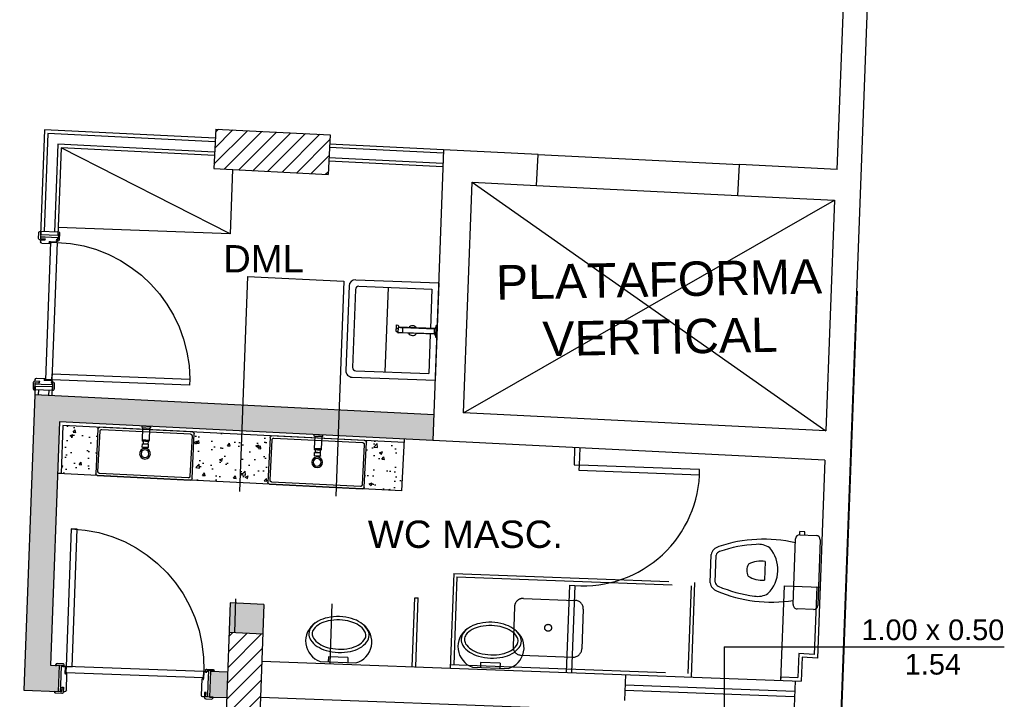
# Model space of a CAD drawing. Header units: inches. Extents: x 352 to 438, y 0 to 186.
# Tile 29 of 40: x 395.73 to 401.45, y 155.17 to 159.11. Entities that reach past the tile are written whole.
import ezdxf

# ---------------------------------------------------------------- set-up
doc = ezdxf.new("R2010")
doc.units = ezdxf.units.IN
doc.header["$MEASUREMENT"] = 0
for name, pattern in [('DASHDOT2', [0.5, 0.25, -0.125, 0, -0.125]), ('DASHED2', [0.375, 0.25, -0.125]), ('HIDDEN2', [0.1875, 0.125, -0.0625])]:
    doc.linetypes.add(name, pattern=pattern)
for name, color, linetype in [('TJ-CONSTRUIR', 11, 'Continuous'), ('TJ-DEMOLIR', 30, 'HIDDEN2'), ('TJ-DRYWALL', 132, 'Continuous'), ('TJ-ESQUADRIA2', 2, 'Continuous'), ('TJ-ESQUADRIAS', 2, 'Continuous'), ('TJ-GRANITOCORTE', 3, 'Continuous'), ('TJ-GRANITOVISTA', 2, 'Continuous'), ('TJ-HACHURA', 8, 'Continuous'), ('TJ-LOUCA', 2, 'Continuous'), ('TJ-MARCENARIA', 2, 'Continuous'), ('TJ-MOBILIARIOHIDRO', 2, 'Continuous'), ('TJ-PAREDE', 5, 'Continuous'), ('TJ-PAREDECORTE', 5, 'Continuous'), ('TJ-PILARES', 6, 'Continuous'), ('TJ-PISO', 1, 'Continuous'), ('TJ-PROJECAOACIMA', 1, 'DASHDOT2'), ('TJ-TEXTO01', 1, 'Continuous'), ('TJ-TEXTO03 1PARA100', 3, 'Continuous'), ('TJ-TEXTOESQUADRIA', 200, 'Continuous')]:
    doc.layers.add(name, color=color, linetype=linetype)
doc.styles.add('ARIAL', font='arial.ttf')
doc.styles.get("Standard").update_dxf_attribs({"font": 'arial.ttf'})

# ---------------------------------------------------------------- blocks, each defined once
blk = doc.blocks.new('TORNEIRA-PAREDE-DECA')
at = {"layer": 'TJ-MOBILIARIOHIDRO'}
for p, q in [((0.025, 0), (-0.025, 0)), ((-0.025, -0.0067), (-0.025, 0)), ((0.025, -0.0067), (0.025, 0)), ((-0.0193, -0.0097), (-0.022, -0.0097)), ((-0.0194, -0.0097), (-0.0194, -0.0816)), ((0.022, -0.0097), (-0.0193, -0.0097)), ((0.0194, -0.0816), (0.0194, -0.0097)), ((-0.0194, -0.0816), (-0.0193, -0.0816)), ((-0.0194, -0.0816), (-0.0194, -0.0865)), ((-0.0194, -0.0816), (0, -0.0816)), ((-0.0194, -0.0865), (-0.0194, -0.0865)), ((-0.0183, -0.0876), (-0.0194, -0.0865)), ((-0.0193, -0.0816), (-0.0193, -0.0865)), ((-0.0183, -0.0876), (0.0161, -0.0876)), ((-0.0154, -0.1039), (-0.0175, -0.1039)), ((-0.0175, -0.1221), (-0.0175, -0.1039)), ((-0.0156, -0.1039), (-0.0136, -0.1039)), ((0.0175, -0.1039), (-0.0154, -0.1039)), ((-0.0149, -0.0816), (-0.0125, -0.0816)), ((-0.0149, -0.0816), (-0.0149, -0.0866)), ((-0.0125, -0.0866), (-0.0149, -0.0866)), ((-0.0142, -0.0886), (-0.0142, -0.1039)), ((-0.0135, -0.1039), (-0.0136, -0.1039)), ((-0.0135, -0.1039), (-0.0001, -0.1039)), ((-0.0125, -0.0816), (-0.0125, -0.0866)), ((-0.0017, -0.0816), (0.0017, -0.0816)), ((-0.0017, -0.0816), (-0.0017, -0.0866)), ((0.0017, -0.0866), (-0.0017, -0.0866)), ((0, -0.1039), (-0.0001, -0.1039)), ((0, -0.0816), (0.0194, -0.0816)), ((0.0001, -0.1039), (0, -0.1039)), ((0.0001, -0.1039), (0.0135, -0.1039)), ((0.0017, -0.0816), (0.0017, -0.0866)), ((0.0125, -0.0816), (0.0148, -0.0816)), ((0.0125, -0.0816), (0.0125, -0.0866)), ((0.0125, -0.0866), (0.0148, -0.0866)), ((0.0136, -0.1039), (0.0135, -0.1039)), ((0.0136, -0.1039), (0.0137, -0.1039)), ((0.0137, -0.1039), (0.0156, -0.1039)), ((0.0142, -0.0886), (0.0142, -0.1039)), ((0.0148, -0.0816), (0.0148, -0.0866)), ((0.0161, -0.0876), (0.0184, -0.0876)), ((0.0175, -0.1221), (0.0175, -0.1039)), ((0.0184, -0.0876), (0.0194, -0.0866)), ((0.0193, -0.0816), (0.0194, -0.0816)), ((0.0193, -0.0816), (0.0193, -0.0866)), ((0.0193, -0.0866), (0.0194, -0.0866)), ((0.0194, -0.0816), (0.0194, -0.0866)), ((-0.0137, -0.1241), (-0.0156, -0.1241))]:
    blk.add_line(p, q, dxfattribs=at)
for points in [[(-0.0149, -0.0866), (-0.015, -0.0867), (-0.0152, -0.0868), (-0.0153, -0.0869), (-0.0154, -0.0869), (-0.0155, -0.087), (-0.0156, -0.087), (-0.0157, -0.0871), (-0.0158, -0.0872), (-0.016, -0.0872), (-0.0161, -0.0873), (-0.0163, -0.0873), (-0.0164, -0.0874), (-0.0165, -0.0874), (-0.0167, -0.0874), (-0.0168, -0.0874), (-0.017, -0.0874), (-0.0171, -0.0875), (-0.0172, -0.0874), (-0.0174, -0.0874), (-0.0175, -0.0874), (-0.0177, -0.0874), (-0.0178, -0.0874), (-0.018, -0.0873), (-0.0181, -0.0873), (-0.0183, -0.0872), (-0.0184, -0.0871), (-0.0186, -0.0871), (-0.0187, -0.087), (-0.0189, -0.0869), (-0.019, -0.0868), (-0.0192, -0.0867), (-0.0193, -0.0865)], [(-0.0017, -0.0866), (-0.0021, -0.0867), (-0.0025, -0.0868), (-0.0029, -0.0869), (-0.0033, -0.087), (-0.0036, -0.0871), (-0.004, -0.0872), (-0.0044, -0.0873), (-0.0048, -0.0873), (-0.0051, -0.0874), (-0.0055, -0.0874), (-0.0059, -0.0874), (-0.0062, -0.0875), (-0.0066, -0.0875), (-0.007, -0.0875), (-0.0073, -0.0875), (-0.0077, -0.0875), (-0.0081, -0.0875), (-0.0084, -0.0874), (-0.0088, -0.0874), (-0.0092, -0.0873), (-0.0095, -0.0873), (-0.0099, -0.0872), (-0.0103, -0.0872), (-0.0106, -0.0871), (-0.011, -0.087), (-0.0114, -0.0869), (-0.0117, -0.0868), (-0.0121, -0.0867), (-0.0125, -0.0866)], [(0.0017, -0.0866), (0.0021, -0.0867), (0.0025, -0.0868), (0.0028, -0.0869), (0.0032, -0.087), (0.0036, -0.0871), (0.004, -0.0872), (0.0044, -0.0873), (0.0047, -0.0873), (0.0051, -0.0874), (0.0055, -0.0874), (0.0058, -0.0874), (0.0062, -0.0875), (0.0066, -0.0875), (0.0069, -0.0875), (0.0073, -0.0875), (0.0076, -0.0875), (0.008, -0.0875), (0.0084, -0.0874), (0.0087, -0.0874), (0.0091, -0.0874), (0.0095, -0.0873), (0.0098, -0.0872), (0.0102, -0.0872), (0.0106, -0.0871), (0.0109, -0.087), (0.0113, -0.0869), (0.0117, -0.0868), (0.0121, -0.0867), (0.0125, -0.0866)], [(0.0163, -0.0874), (0.0161, -0.0874), (0.016, -0.0873), (0.0159, -0.0873), (0.0157, -0.0872), (0.0156, -0.0871), (0.0155, -0.0871), (0.0154, -0.087), (0.0153, -0.087), (0.0152, -0.0869), (0.0151, -0.0868), (0.0149, -0.0867), (0.0148, -0.0866)], [(0.0163, -0.0874), (0.0164, -0.0874), (0.0166, -0.0875), (0.0167, -0.0875), (0.0168, -0.0875), (0.017, -0.0875), (0.0171, -0.0875), (0.0173, -0.0875), (0.0174, -0.0875), (0.0176, -0.0875), (0.0177, -0.0874), (0.0178, -0.0874), (0.018, -0.0874), (0.0181, -0.0873), (0.0182, -0.0873), (0.0183, -0.0872), (0.0184, -0.0872), (0.0185, -0.0871), (0.0186, -0.0871), (0.0187, -0.087), (0.0188, -0.0869), (0.019, -0.0868), (0.0192, -0.0867), (0.0193, -0.0866)]]:
    blk.add_lwpolyline(points, dxfattribs=at)
for centre, radius, start, end in [((-0.022, -0.0067), 0.003, 180, 270), ((0.022, -0.0067), 0.003, 270, 0), ((-0.0193, -0.0863), 0.000275, 250.8093, 269.1415), ((-0.0152, -0.0886), 0.001, 0, 90), ((0.0152, -0.0886), 0.001, 90, 180), ((-0.0155, -0.1221), 0.002, 180, 268.2164), ((0, 0.3757), 0.5, 268.2164, 270), ((0, 0.3757), 0.5, 270, 271.7836), ((0.0155, -0.1221), 0.002, 271.7836, 0)]:
    blk.add_arc(centre, radius, start, end, dxfattribs=at)
blk = doc.blocks.new('Mic-pl')
at = {"color": 2}
for p, q in [((-0.0629, 0.2087), (-0.2829, 0.2087)), ((-0.2329, 0.1787), (-0.2329, 0.2087)), ((-0.1129, 0.1787), (-0.1129, 0.2087)), ((-0.2329, 0.1787), (-0.1129, 0.1787))]:
    blk.add_line(p, q, dxfattribs=at)
for points in [[(0.0121, 0.0387, 0.1533), (0, 0.0773, 0.106879), (-0.042, 0.1164, 0.073872), (-0.0987, 0.1397, 0.060444), (-0.1729, 0.1487, 0.060444), (-0.247, 0.1397, 0.073872), (-0.3037, 0.1164, 0.106879), (-0.3457, 0.0773, 0.1533), (-0.3579, 0.0387, 0.1533), (-0.3457, 0, 0.106879), (-0.3037, -0.0391, 0.073872), (-0.247, -0.0623, 0.060444), (-0.1729, -0.0713, 0.060444), (-0.0987, -0.0623, 0.073872), (-0.042, -0.0391, 0.106879), (0, 0, 0.1533)], [(-0.0079, 0.0387, 0.1533), (-0.0164, 0.0659, 0.106879), (-0.0523, 0.0993, 0.073872), (-0.1035, 0.1202, 0.060444), (-0.1729, 0.1287, 0.060444), (-0.2422, 0.1202, 0.073872), (-0.2935, 0.0993, 0.106879), (-0.3293, 0.0659, 0.1533), (-0.3379, 0.0387, 0.1533), (-0.3293, 0.0114, 0.106879), (-0.2935, -0.0219, 0.073872), (-0.2422, -0.0429, 0.060444), (-0.1729, -0.0513, 0.060444), (-0.1035, -0.0429, 0.073872), (-0.0523, -0.0219, 0.106879), (-0.0164, 0.0114, 0.1533)]]:
    blk.add_lwpolyline(points, format="xyb", close=True, dxfattribs=at)
for centre, start, end in [((-0.2424, 0.0812), 107.61727, 234.00867), ((-0.1033, 0.0812), 305.99133, 72.38273)]:
    blk.add_arc(centre, 0.1337, start, end, dxfattribs=at)
blk = doc.blocks.new('Vaso-p01')
at = {"color": 2}
for p, q in [((-0.162, 0), (0.162, 0)), ((-0.1822, -0.1012), (-0.1822, -0.0203)), ((0.1823, -0.0203), (0.1823, -0.1012)), ((-0.1822, -0.077), (-0.1984, -0.077)), ((-0.1984, -0.077), (-0.1984, -0.1012)), ((-0.1822, -0.1012), (-0.1984, -0.1012)), ((0.162, -0.1215), (-0.162, -0.1215)), ((0.0667, -0.5088), (-0.0667, -0.5088)), ((0.0696, -0.5331), (-0.0696, -0.5331))]:
    blk.add_line(p, q, dxfattribs=at)
at = {"color": 1}
blk.add_line((-0.0446, -0.2666), (0.0468, -0.2666), dxfattribs=at)
at = {"color": 2}
for centre, radius, start, end in [((-0.162, -0.0203), 0.0203, 90, 180), ((0.162, -0.0203), 0.0203, 0, 90), ((-0.162, -0.1012), 0.0203, 180, 270), ((0.5429, -0.2525), 0.6971, 169.1709, 200.5902), ((-0.5429, -0.2525), 0.6971, 339.4098, 10.8291), ((0.162, -0.1012), 0.0203, 270, 0), ((0, -0.3672), 0.1647, 46.9385, 133.0615), ((-0.0292, -0.3001), 0.0988, 147.4418, 187.6795), ((0.0292, -0.3001), 0.0988, 352.3205, 32.5582), ((0.5429, -0.2525), 0.6728, 185.1838, 200.8893), ((-0.5429, -0.2525), 0.6728, 339.1107, 354.8162), ((-0.0589, -0.4806), 0.0536, 198.539, 258.4599), ((-0.0589, -0.4806), 0.0293, 203.7143, 254.3649), ((0.0589, -0.4806), 0.0293, 285.6351, 336.2857), ((0.0589, -0.4806), 0.0536, 281.5401, 341.461)]:
    blk.add_arc(centre, radius, start, end, dxfattribs=at)
at = {"color": 1}
for centre, radius, start, end in [((0.09, -0.2818), 0.1355, 173.5588, 209.061), ((-0.0878, -0.2818), 0.1355, 330.939, 6.4412), ((0.0011, -0.2978), 0.0579, 239.3297, 300.6703)]:
    blk.add_arc(centre, radius, start, end, dxfattribs=at)
blk = doc.blocks.new('porta 80')
at = {"layer": 'TJ-ESQUADRIAS'}
for p, q in [((-0.161, 0.888), (-0.047, 0.888)), ((-0.161, 0.879), (-0.161, 0.888)), ((-0.155, 0.879), (-0.161, 0.879)), ((-0.161, 0.871), (-0.155, 0.871)), ((-0.155, 0.871), (-0.155, 0.879)), ((-0.117, 0.863), (-0.153, 0.863)), ((-0.117, 0.862), (-0.117, 0.863)), ((-0.112, 0.862), (-0.117, 0.862)), ((-0.117, 0.859), (-0.112, 0.859)), ((-0.117, 0.8551), (-0.117, 0.859)), ((-0.112, 0.859), (-0.112, 0.862)), ((-0.047, 0.888), (-0.011, 0.888)), ((-0.037, 0.879), (-0.037, 0.871)), ((-0.011, 0.879), (-0.037, 0.879)), ((-0.037, 0.871), (-0.011, 0.871)), ((-0.011, 0.888), (-0.011, 0.879)), ((-0.011, 0.871), (-0.011, 0.861)), ((-0.1149, 0.853), (-0.117, 0.8551)), ((-0.019, 0.853), (-0.1149, 0.853)), ((-0.117, 0.058), (-0.153, 0.058)), ((-0.1149, 0.068), (-0.117, 0.0659)), ((-0.117, 0.0659), (-0.117, 0.062)), ((-0.117, 0.062), (-0.112, 0.062)), ((-0.117, 0.059), (-0.117, 0.058)), ((-0.112, 0.059), (-0.117, 0.059)), ((-0.019, 0.068), (-0.1149, 0.068)), ((-0.112, 0.062), (-0.112, 0.059)), ((-0.011, 0.05), (-0.011, 0.06)), ((-0.161, 0.05), (-0.155, 0.05)), ((-0.161, 0.042), (-0.161, 0.033)), ((-0.155, 0.042), (-0.161, 0.042)), ((-0.161, 0.033), (-0.087, 0.033)), ((-0.155, 0.05), (-0.155, 0.042)), ((-0.087, 0.033), (-0.011, 0.033)), ((-0.037, 0.05), (-0.011, 0.05)), ((-0.037, 0.042), (-0.037, 0.05)), ((-0.011, 0.042), (-0.037, 0.042)), ((-0.011, 0.033), (-0.011, 0.042))]:
    blk.add_line(p, q, dxfattribs=at)
for points in [[(-0.161, 0.9155), (-0.163, 0.9135), (-0.164, 0.9135), (-0.164, 0.8785), (-0.159, 0.8785), (-0.156, 0.8755), (-0.156, 0.871), (-0.164, 0.871, -0.414214), (-0.172, 0.879), (-0.172, 0.913, -0.414214), (-0.164, 0.921), (-0.161, 0.921)], [(-0.032, 0.8785), (-0.035, 0.8755), (-0.035, 0.871), (-0.008, 0.871, 0.414214), (0, 0.879), (0, 0.913, 0.414214), (-0.008, 0.921), (-0.011, 0.921), (-0.011, 0.8785)], [(-0.119, 0.854, -0.165409), (-0.1206, 0.8549, 0.159727), (-0.1191, 0.8616), (-0.1183, 0.8616), (-0.1183, 0.854)], [(-0.119, 0.067, 0.165409), (-0.1206, 0.0661, -0.159727), (-0.1191, 0.0594), (-0.1183, 0.0594), (-0.1183, 0.067)], [(-0.161, 0.0055), (-0.163, 0.0075), (-0.164, 0.0075), (-0.164, 0.0425), (-0.159, 0.0425), (-0.156, 0.0455), (-0.156, 0.05), (-0.164, 0.05, 0.414214), (-0.172, 0.042), (-0.172, 0.008, 0.414214), (-0.164, 0), (-0.161, 0)], [(-0.032, 0.0425), (-0.035, 0.0455), (-0.035, 0.05), (-0.008, 0.05, -0.414214), (0, 0.042), (0, 0.008, -0.414214), (-0.008, 0), (-0.011, 0), (-0.011, 0.0425)]]:
    blk.add_lwpolyline(points, format="xyb", close=True, dxfattribs=at)
at = {"layer": 'TJ-ESQUADRIAS', "color": 1, "linetype": 'DASHED2', "ltscale": 5}
blk.add_lwpolyline([(-0.9575, 0.825), (-0.9575, 0.86), (-0.1575, 0.86), (-0.1575, 0.825), (-0.9575, 0.825)], dxfattribs=at)
at = {"layer": 'TJ-ESQUADRIAS'}
blk.add_lwpolyline([(-0.1575, 0.86), (-0.1225, 0.86), (-0.1225, 0.06), (-0.1575, 0.06), (-0.1575, 0.86)], dxfattribs=at)
at = {"layer": 'TJ-ESQUADRIAS', "color": 1, "linetype": 'DASHED2', "ltscale": 5}
blk.add_arc((-0.1575, 0.86), 0.8, 180, 270, dxfattribs=at)
at = {"layer": 'TJ-ESQUADRIAS'}
for centre, start, end in [((-0.153, 0.871), 180, 270), ((-0.019, 0.861), 270, 0), ((-0.153, 0.05), 90, 180), ((-0.019, 0.06), 0, 90)]:
    blk.add_arc(centre, 0.008, start, end, dxfattribs=at)
at = {"layer": 'TJ-PAREDECORTE', "linetype": 'Continuous'}
for p, q in [((-0.161, 0.9005), (-0.011, 0.9005)), ((-0.161, 0.0205), (-0.011, 0.0205))]:
    blk.add_line(p, q, dxfattribs=at)
blk = doc.blocks.new('CUBA-RETANGULAR')
at = {"layer": 'TJ-MOBILIARIOHIDRO'}
for p, q in [((-0.28, -0.131), (-0.28, 0.131)), ((-0.271, 0.14), (0.271, 0.14)), ((-0.2675, 0.1175), (-0.2675, -0.1175)), ((0.2575, 0.1275), (-0.2575, 0.1275)), ((0.2675, -0.1175), (0.2675, 0.1175)), ((0.28, 0.131), (0.28, -0.131)), ((0.271, -0.14), (-0.271, -0.14)), ((-0.2575, -0.1275), (0.2575, -0.1275))]:
    blk.add_line(p, q, dxfattribs=at)
for points in [[(-0.2575, 0.1275, 0), (-0.2585, 0.1275, 0), (-0.2595, 0.1273, 0), (-0.2604, 0.1271, 0), (-0.2614, 0.1268, 0), (-0.2622, 0.1263, 0), (-0.2631, 0.1258, 0), (-0.2639, 0.1253, 0), (-0.2646, 0.1246, 0), (-0.2653, 0.1239, 0), (-0.2658, 0.1231, 0), (-0.2663, 0.1222, 0), (-0.2668, 0.1214, 0), (-0.2671, 0.1204, 0), (-0.2673, 0.1195, 0), (-0.2675, 0.1185, 0), (-0.2675, 0.1175, 0)], [(0.2675, 0.1175, 0), (0.2675, 0.1185, 0), (0.2673, 0.1195, 0), (0.2671, 0.1204, 0), (0.2668, 0.1214, 0), (0.2663, 0.1222, 0), (0.2658, 0.1231, 0), (0.2653, 0.1239, 0), (0.2646, 0.1246, 0), (0.2639, 0.1253, 0), (0.2631, 0.1258, 0), (0.2622, 0.1263, 0), (0.2614, 0.1268, 0), (0.2604, 0.1271, 0), (0.2595, 0.1273, 0), (0.2585, 0.1275, 0), (0.2575, 0.1275, 0)], [(-0.2675, -0.1175, 0), (-0.2675, -0.1185, 0), (-0.2673, -0.1195, 0), (-0.2671, -0.1204, 0), (-0.2668, -0.1214, 0), (-0.2663, -0.1222, 0), (-0.2658, -0.1231, 0), (-0.2653, -0.1239, 0), (-0.2646, -0.1246, 0), (-0.2639, -0.1253, 0), (-0.2631, -0.1258, 0), (-0.2622, -0.1263, 0), (-0.2614, -0.1268, 0), (-0.2604, -0.1271, 0), (-0.2595, -0.1273, 0), (-0.2585, -0.1275, 0), (-0.2575, -0.1275, 0)], [(0.2575, -0.1275, 0), (0.2585, -0.1275, 0), (0.2595, -0.1273, 0), (0.2604, -0.1271, 0), (0.2614, -0.1268, 0), (0.2622, -0.1263, 0), (0.2631, -0.1258, 0), (0.2639, -0.1253, 0), (0.2646, -0.1246, 0), (0.2653, -0.1239, 0), (0.2658, -0.1231, 0), (0.2663, -0.1222, 0), (0.2668, -0.1214, 0), (0.2671, -0.1204, 0), (0.2673, -0.1195, 0), (0.2675, -0.1185, 0), (0.2675, -0.1175, 0)]]:
    blk.add_polyline3d(points, dxfattribs=at)
at = {"layer": 'TJ-MOBILIARIOHIDRO', "color": 1}
for radius in [0.031, 0.0225]:
    blk.add_circle((0, 0), radius, dxfattribs=at)
at = {"layer": 'TJ-MOBILIARIOHIDRO'}
for centre, start, end in [((-0.271, 0.131), 90, 180), ((0.271, 0.131), 0, 90), ((-0.271, -0.131), 180, 270), ((0.271, -0.131), 270, 0)]:
    blk.add_arc(centre, 0.009, start, end, dxfattribs=at)
blk = doc.blocks.new('PORTA 80 GRADE 10')
at = {"layer": 'TJ-ESQUADRIAS', "linetype": 'Continuous', "ltscale": 30}
h = blk.add_hatch(dxfattribs=at)
h.set_pattern_fill('ANSI32', color=252, scale=0.002, style=0)
h.set_pattern_definition([(45, (-24.987796, 74.9285568), (-0.000530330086, 0.000530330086), []), (45, (-24.9874424, 74.9285568), (-0.000530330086, 0.000530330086), [])])
h.paths.add_polyline_path([(-0.8394, -0.0563), (-0.8394, -0.0541), (-0.8389, -0.0541, 1.192513), (-0.8389, -0.0535), (-0.8394, -0.0535), (-0.8394, -0.0521), (-0.8389, -0.0521, 0.041645), (-0.8389, -0.0521, 0.000003), (-0.8389, -0.0521, 1), (-0.8389, -0.0514, 0.045988), (-0.8389, -0.0514), (-0.8411, -0.0514, 1.142539), (-0.8411, -0.0521, 0.013689), (-0.8411, -0.0521), (-0.8406, -0.0521), (-0.8406, -0.0535), (-0.841, -0.0535, 1.124804), (-0.8411, -0.0541), (-0.8406, -0.0541), (-0.8406, -0.0563), (-0.8421, -0.0563), (-0.8421, -0.0593, -0.183959), (-0.8351, -0.0604, -0.115771), (-0.8365, -0.0607), (-0.8383, -0.0607, 1), (-0.8383, -0.0614), (-0.8365, -0.0614, 0.383202), (-0.8325, -0.0581), (-0.8325, -0.0563)])
h.paths.add_polyline_path([(-0.8411, -0.0573), (-0.8411, -0.0581, -0.159727), (-0.8344, -0.0596, 0.165409), (-0.8335, -0.058), (-0.8335, -0.0573)], flags=16)
h = blk.add_hatch(dxfattribs=at)
h.set_pattern_fill('ANSI32', color=252, scale=0.002, style=0)
h.set_pattern_definition([(135, (24.107796, 74.9285568), (0.000530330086, 0.000530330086), []), (135, (24.1074424, 74.9285568), (0.000530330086, 0.000530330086), [])])
h.paths.add_polyline_path([(-0.0406, -0.0563), (-0.0406, -0.0541), (-0.0411, -0.0541, -1.192513), (-0.0411, -0.0535), (-0.0406, -0.0535), (-0.0406, -0.0521), (-0.0411, -0.0521, -0.041645), (-0.0411, -0.0521, -0.000003), (-0.0411, -0.0521, -1), (-0.0411, -0.0514, -0.045988), (-0.0411, -0.0514), (-0.0389, -0.0514, -1.142539), (-0.0389, -0.0521, -0.013689), (-0.0389, -0.0521), (-0.0394, -0.0521), (-0.0394, -0.0535), (-0.039, -0.0535, -1.124804), (-0.0389, -0.0541), (-0.0394, -0.0541), (-0.0394, -0.0563), (-0.0379, -0.0563), (-0.0379, -0.0593, 0.183959), (-0.0449, -0.0604, 0.115771), (-0.0435, -0.0607), (-0.0417, -0.0607, -1), (-0.0417, -0.0614), (-0.0435, -0.0614, -0.383202), (-0.0475, -0.0581), (-0.0475, -0.0563)])
h.paths.add_polyline_path([(-0.0389, -0.0573), (-0.0389, -0.0581, 0.159727), (-0.0456, -0.0596, -0.165409), (-0.0465, -0.058), (-0.0465, -0.0573)], flags=16)
at = {"layer": 'TJ-ESQUADRIAS', "color": 2}
for p, q in [((-0.8675, 0), (-0.8585, 0)), ((-0.0125, 0), (-0.0215, 0))]:
    blk.add_line(p, q, dxfattribs=at)
at = {"layer": 'TJ-ESQUADRIAS'}
for p, q in [((-0.8675, -0.026), (-0.8675, 0)), ((-0.8675, -0.1), (-0.8675, -0.026)), ((-0.8585, 0), (-0.8585, -0.026)), ((-0.8585, -0.026), (-0.8505, -0.026)), ((-0.8505, 0), (-0.8405, 0)), ((-0.8505, -0.026), (-0.8505, 0)), ((-0.8415, -0.056), (-0.8425, -0.056)), ((-0.8425, -0.056), (-0.8425, -0.092)), ((-0.8415, -0.051), (-0.8415, -0.056)), ((-0.8385, -0.051), (-0.8415, -0.051)), ((-0.8385, -0.056), (-0.8385, -0.051)), ((-0.8346, -0.056), (-0.8385, -0.056)), ((-0.8325, -0.0539), (-0.8346, -0.056)), ((-0.8325, -0.008), (-0.8325, -0.0539)), ((-0.0475, -0.008), (-0.0475, -0.0539)), ((-0.0475, -0.0539), (-0.0454, -0.056)), ((-0.0454, -0.056), (-0.0415, -0.056)), ((-0.0415, -0.051), (-0.0385, -0.051)), ((-0.0415, -0.056), (-0.0415, -0.051)), ((-0.0295, 0), (-0.0395, 0)), ((-0.0385, -0.051), (-0.0385, -0.056)), ((-0.0385, -0.056), (-0.0375, -0.056)), ((-0.0375, -0.056), (-0.0375, -0.092)), ((-0.0295, -0.026), (-0.0295, 0)), ((-0.0215, -0.026), (-0.0295, -0.026)), ((-0.0215, 0), (-0.0215, -0.026)), ((-0.0125, -0.036), (-0.0125, 0)), ((-0.0125, -0.1), (-0.0125, -0.036)), ((-0.8585, -0.1), (-0.8675, -0.1)), ((-0.8585, -0.094), (-0.8585, -0.1)), ((-0.8505, -0.094), (-0.8585, -0.094)), ((-0.8505, -0.1), (-0.8505, -0.094)), ((-0.0295, -0.094), (-0.0215, -0.094)), ((-0.0295, -0.1), (-0.0295, -0.094)), ((-0.0215, -0.094), (-0.0215, -0.1)), ((-0.0215, -0.1), (-0.0125, -0.1))]:
    blk.add_line(p, q, dxfattribs=at)
for points in [[(-0.858, -0.021), (-0.855, -0.024), (-0.8505, -0.024), (-0.8505, 0.003, 0.414214), (-0.8585, 0.011), (-0.8925, 0.011, 0.414214), (-0.9005, 0.003), (-0.9005, 0), (-0.858, 0)], [(-0.022, -0.021), (-0.025, -0.024), (-0.0295, -0.024), (-0.0295, 0.003, -0.414214), (-0.0215, 0.011), (0.0125, 0.011, -0.414214), (0.0205, 0.003), (0.0205, 0), (-0.022, 0)], [(-0.895, -0.1), (-0.893, -0.102), (-0.893, -0.103), (-0.858, -0.103), (-0.858, -0.098), (-0.855, -0.095), (-0.8505, -0.095), (-0.8505, -0.103, -0.414214), (-0.8585, -0.111), (-0.8925, -0.111, -0.414214), (-0.9005, -0.103), (-0.9005, -0.1)], [(0.015, -0.1), (0.013, -0.102), (0.013, -0.103), (-0.022, -0.103), (-0.022, -0.098), (-0.025, -0.095), (-0.0295, -0.095), (-0.0295, -0.103, 0.414214), (-0.0215, -0.111), (0.0125, -0.111, 0.414214), (0.0205, -0.103), (0.0205, -0.1)]]:
    blk.add_lwpolyline(points, format="xyb", close=True, dxfattribs=at)
at = {"layer": 'TJ-ESQUADRIAS', "color": 252, "linetype": 'Continuous'}
for points in [[(-0.8335, -0.058, -0.165409), (-0.8344, -0.0596, 0.159727), (-0.8411, -0.0581), (-0.8411, -0.0573), (-0.8335, -0.0573)], [(-0.0465, -0.058, 0.165409), (-0.0456, -0.0596, -0.159727), (-0.0389, -0.0581), (-0.0389, -0.0573), (-0.0465, -0.0573)]]:
    blk.add_lwpolyline(points, format="xyb", close=True, dxfattribs=at)
at = {"layer": 'TJ-ESQUADRIAS'}
blk.add_lwpolyline([(-0.0405, -0.0965), (-0.0405, -0.0615), (-0.8405, -0.0615), (-0.8405, -0.0965), (-0.0405, -0.0965)], dxfattribs=at)
at = {"layer": 'TJ-ESQUADRIAS', "color": 1, "linetype": 'DASHED2', "ltscale": 5}
blk.add_lwpolyline([(-0.0755, -0.8965), (-0.0405, -0.8965), (-0.0405, -0.0965), (-0.0755, -0.0965), (-0.0755, -0.8965)], dxfattribs=at)
at = {"layer": 'TJ-ESQUADRIAS'}
for centre, start, end in [((-0.8405, -0.008), 0, 90), ((-0.0395, -0.008), 90, 180), ((-0.8505, -0.092), 270, 0), ((-0.0295, -0.092), 180, 270)]:
    blk.add_arc(centre, 0.008, start, end, dxfattribs=at)
at = {"layer": 'TJ-ESQUADRIAS', "color": 1, "linetype": 'DASHED2', "ltscale": 5}
blk.add_arc((-0.0397, -0.0965), 0.8008, 180, 267.4377, dxfattribs=at)
at = {"layer": 'TJ-PAREDECORTE', "linetype": 'Continuous'}
for p, q in [((-0.88, -0.1), (-0.88, 0)), ((0, -0.1), (0, 0))]:
    blk.add_line(p, q, dxfattribs=at)
blk = doc.blocks.new('Tan-p02')
at = {"color": 2}
for p, q in [((0.0194, -0.2142), (0.0194, 0.2958)), ((0.0194, 0.2958), (0.6194, 0.2958)), ((0.0594, -0.1942), (0.0594, 0.2558)), ((0.0594, 0.2558), (0.3021, 0.2558)), ((0.3569, 0.2958), (0.2819, 0.2958)), ((0.2819, 0.2958), (0.2819, 0.2908)), ((0.3569, 0.2908), (0.2819, 0.2908)), ((0.3021, 0.2828), (0.3021, 0.0585)), ((0.3044, 0.2808), (0.3044, 0.0858)), ((0.3344, 0.2808), (0.3044, 0.2808)), ((0.3344, 0.2808), (0.3344, 0.0858)), ((0.3367, 0.2828), (0.3367, 0.0585)), ((0.3367, 0.2558), (0.5794, 0.2558)), ((0.3569, 0.2958), (0.3569, 0.2908)), ((0.5794, -0.1942), (0.5794, 0.2558)), ((0.6194, -0.2142), (0.6194, 0.2958)), ((0.2885, 0.0555), (0.3021, 0.0608)), ((0.3022, 0.0578), (0.3043, 0.084)), ((0.3326, 0.0858), (0.3063, 0.0858)), ((0.3346, 0.084), (0.3366, 0.0578)), ((0.2881, 0.0459), (0.2885, 0.0555)), ((0.311, 0.047), (0.2881, 0.0459)), ((0.3041, 0.0565), (0.3347, 0.0565)), ((0.3118, 0.0453), (0.3074, 0.0565)), ((0.3268, 0.0454), (0.3313, 0.0565)), ((0.0594, -0.0142), (0.5794, -0.0142)), ((0.0794, -0.2142), (0.5594, -0.2142)), ((0.0594, -0.2542), (0.5794, -0.2542))]:
    blk.add_line(p, q, dxfattribs=at)
for points in [[(0.3119, 0.0453, 0.236739), (0.3123, 0.0446, 0.08552), (0.3141, 0.0437, 0.043127), (0.3164, 0.0432, 0.031837), (0.3194, 0.043, 0.031837), (0.3225, 0.0432, 0.043127), (0.3247, 0.0437, 0.08552), (0.3266, 0.0446, 0.236739), (0.3269, 0.0453, 0.159785), (0.3268, 0.0458, 0.08552)], [(0.312, 0.0456, 0.077146), (0.3119, 0.0453, 0.236739)]]:
    blk.add_lwpolyline(points, format="xyb", dxfattribs=at)
for centre, radius, start, end in [((0.2779, 0.2515), 0.0395, 47.87745, 84.19758), ((0.3609, 0.2516), 0.0395, 95.79617, 132.12881), ((0.3194, 0.1458), 0.03, 125.21643, 234.78357), ((0.3194, 0.1458), 0.03, 305.21643, 54.78357), ((0.3063, 0.0838), 0.002, 90, 175.52186), ((0.3326, 0.0838), 0.002, 4.47814, 90), ((0.3041, 0.0585), 0.002, 180, 270), ((0.3347, 0.0585), 0.002, 270, 0), ((0.0594, -0.2142), 0.04, 180, 270), ((0.0794, -0.1942), 0.02, 180, 270), ((0.5594, -0.1942), 0.02, 270, 360), ((0.5794, -0.2142), 0.04, 270, 0)]:
    blk.add_arc(centre, radius, start, end, dxfattribs=at)

msp = doc.modelspace()

# ---------------------------------------------------------------- hatches: boundary and pattern name
at = {"layer": 'TJ-CONSTRUIR'}
h = msp.add_hatch(color=256, dxfattribs=at)
h.dxf.hatch_style = 1
h.paths.add_polyline_path([(398.1377, 156.8191), (397.898, 156.8312), (397.8924, 156.6812), (398.1322, 156.6692)])
h.paths.add_polyline_path([(397.898, 156.8312), (397.7282, 156.8397), (397.7226, 156.6897), (397.8924, 156.6812)])
h.paths.add_polyline_path([(397.7282, 156.8397), (395.8204, 156.9352), (395.7701, 155.5813), (395.9199, 155.5738), (395.9647, 156.7778), (397.7226, 156.6897)])
h.paths.add_polyline_path([(395.9199, 155.5738), (395.7701, 155.5813), (395.7571, 155.2315), (395.9569, 155.2215), (395.9621, 155.3621), (395.9121, 155.3639)])
h.paths.add_polyline_path([(395.9569, 155.2215), (395.7571, 155.2315), (395.7567, 155.2196), (395.9565, 155.2122)])
h.paths.add_polyline_path([(396.9414, 155.3257), (396.8415, 155.3294), (396.8359, 155.1795), (396.9359, 155.1758)])
h = msp.add_hatch(color=256, dxfattribs=at)
h.dxf.hatch_style = 1
h.paths.add_polyline_path([(397.1511, 155.7171), (396.9863, 155.7254), (396.9799, 155.554), (397.1447, 155.5457)])
h.paths.add_polyline_path([(396.9863, 155.7254), (396.9563, 155.7269), (396.95, 155.5555), (396.9799, 155.554)])
at = {"layer": 'TJ-HACHURA', "linetype": 'Continuous'}
h = msp.add_hatch(dxfattribs=at)
h.set_pattern_fill('AR-CONC', color=8, scale=0.025)
h.set_pattern_definition([(50, (3.68957, 8.43552), (0.179315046, -0.015688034), [0.01875, -0.20625]), (355, (3.68957, 8.43552), (-0.03468783, 0.18804803), [0.015, -0.165]), (100.451444, (3.70451, 8.43421), (0.14462721, 0.17236), [0.01593505, -0.17528553]), (46.1842, (3.68957, 8.48552), (0.26681033, -0.04137982), [0.028125, -0.309375]), (96.635635, (3.7118, 8.48207), (0.23366549, 0.24352965), [0.02390259, -0.26292844]), (351.184164, (3.68957, 8.48552), (0.23366549, 0.24352965), [0.0225, -0.2475]), (21, (3.71457, 8.47302), (0.149226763, -0.100654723), [0.01875, -0.20625]), (326, (3.71457, 8.47302), (0.06082883, 0.18128751), [0.015, -0.165]), (71.451445, (3.727, 8.46463), (0.210055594, 0.08063279), [0.01593505, -0.17528553]), (37.5, (3.689567, 8.43552), (0.003039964, 0.083223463), [0, -0.163, 0, -0.1675, 0, -0.165625]), (7.5, (3.68957, 8.43552), (0.065767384, 0.098602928), [0, -0.0955, 0, -0.15925, 0, -0.063125]), (327.5, (3.633817, 8.43552), (0.133455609, -0.005638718), [0, -0.0625, 0, -0.195, 0, -0.25875]), (317.5, (3.60882, 8.43552), (0.145796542, 0.025026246), [0, -0.08125, 0, -0.1295, 0, -0.18375])])
h.paths.add_polyline_path([(396.1878, 156.7376, -0.414214), (396.1973, 156.7461), (395.9839, 156.7568), (395.9735, 156.477), (396.1833, 156.4665, -0.414214), (396.1747, 156.4759)])
h.paths.add_polyline_path([(397.1876, 156.6875, -0.414214), (397.1971, 156.696), (396.7386, 156.719, -0.414214), (396.7471, 156.7096), (396.734, 156.4479, -0.414214), (396.7246, 156.4394), (397.1831, 156.4164, -0.414214), (397.1745, 156.4258)])
h.paths.add_polyline_path([(397.9671, 156.6575), (397.7384, 156.6689, -0.414214), (397.7469, 156.6595), (397.7338, 156.3978, -0.414214), (397.7244, 156.3893), (397.9531, 156.3778)])
at = {"layer": 'TJ-PILARES'}
h = msp.add_hatch(dxfattribs=at)
h.set_pattern_fill('ANSI31', color=8, scale=0.5)
h.set_pattern_definition([(45, (3.689567, 8.43552), (-0.044194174, 0.044194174), [])])
h.paths.add_polyline_path([(397.1447, 155.5457), (396.95, 155.5555), (396.9249, 154.8809), (397.1198, 154.8737), (397.1311, 155.1785)])
h.paths.add_polyline_path([(393.3341, 158.8737), (393.319, 158.8734), (393.319, 158.8716), (393.2209, 158.8716), (392.6942, 158.8614), (392.6984, 158.6415), (393.3383, 158.6538)])
h.paths.add_polyline_path([(397.5355, 158.4448), (396.8713, 158.4781), (396.8598, 158.2484), (397.524, 158.2151)])
h.paths.add_polyline_path([(393.3951, 155.7043), (392.7552, 155.692), (392.7608, 155.4021), (393.4007, 155.4144)])
h.paths.add_polyline_path([(393.3023, 161.9387), (392.6723, 161.9387), (392.6712, 161.7087), (393.3012, 161.7087)])
h.paths.add_polyline_path([(393.0996, 171.4143), (392.6896, 171.4148), (392.6896, 171.1598), (393.0996, 171.1593)])
h.paths.add_polyline_path([(398.1246, 171.4243), (397.4896, 171.4243), (397.4896, 171.2093), (398.1246, 171.2093)])
h.paths.add_polyline_path([(398.0964, 168.2993), (397.4614, 168.2993), (397.4614, 168.0843), (398.0964, 168.0843)])
h.paths.add_polyline_path([(393.3614, 168.2993), (392.7014, 168.2993), (392.7014, 168.0843), (393.3614, 168.0843)])
h.paths.add_polyline_path([(392.9214, 165.3187), (392.7014, 165.3187), (392.7014, 164.6987), (392.9214, 164.6987)])
h.paths.add_polyline_path([(399.2179, 165.3098), (398.9781, 165.3187), (398.9545, 164.6842), (399.1944, 164.6753)])
h.paths.add_polyline_path([(399.1009, 162.162), (398.8611, 162.1709), (398.8377, 161.5413), (399.0775, 161.5324)])
h.paths.add_polyline_path([(395.7042, 181.8813), (395.5042, 181.8816), (395.5034, 181.2416), (395.7034, 181.2363)])
h.paths.add_polyline_path([(398.4542, 181.8528), (398.2042, 181.8531), (398.2033, 181.1931), (398.4533, 181.1928)])
h.paths.add_polyline_path([(398.2019, 176.2241), (397.9469, 176.2244), (397.9461, 175.5894), (398.2111, 175.5791)])
h.paths.add_polyline_path([(395.7168, 176.1614), (395.4818, 176.1566), (395.481, 175.5166), (395.716, 175.5163)])
h.paths.add_polyline_path([(392.8412, 175.655), (392.5612, 175.6554), (392.5606, 175.2304), (392.8406, 175.23)])
h.paths.add_polyline_path([(392.8492, 181.881), (392.5692, 181.8814), (392.5684, 181.2454), (392.8484, 181.245)])

# ---------------------------------------------------------------- linework, layer by layer
at = {"layer": 'TJ-DEMOLIR', "ltscale": 10}
for p, q in [((397.0568, 157.6227), (396.9799, 155.554)), ((397.0568, 157.6227), (397.6162, 157.5947)), ((397.6162, 157.5947), (397.5336, 155.3737)), ((398.2536, 155.8973), (398.2331, 155.3477)), ((398.2536, 155.8973), (399.6526, 155.8453)), ((398.2728, 155.8766), (398.2539, 155.3669)), ((398.2728, 155.8766), (399.6319, 155.8261)), ((399.6319, 155.8261), (399.6129, 155.3164)), ((399.6526, 155.8453), (399.6322, 155.2957)), ((400.1722, 155.826), (400.1518, 155.2764)), ((400.1722, 155.826), (400.3821, 155.8182)), ((400.3621, 155.8189), (400.3475, 155.4269)), ((400.3621, 155.8189), (400.3821, 155.8182)), ((398.6585, 155.7522), (398.9582, 155.741)), ((398.6066, 155.7041), (398.5981, 155.4742)), ((399.0064, 155.6892), (398.9978, 155.4594)), ((398.6462, 155.4224), (398.946, 155.4113)), ((400.2576, 155.4314), (400.2525, 155.2926)), ((400.3475, 155.4269), (400.2576, 155.4314)), ((398.2339, 155.3677), (398.2331, 155.3477)), ((398.2339, 155.3677), (399.6329, 155.3157)), ((399.6329, 155.3157), (399.6322, 155.2957)), ((400.1526, 155.2964), (400.1518, 155.2764)), ((400.1526, 155.2964), (400.2525, 155.2926))]:
    msp.add_line(p, q, dxfattribs=at)
msp.add_circle((398.8022, 155.5817), 0.02, dxfattribs=at)
for centre, start, end in [((398.6566, 155.7022), 87.8711, 177.8711), ((398.9564, 155.6911), 357.8711, 87.8711), ((398.6481, 155.4724), 177.8711, 267.8711), ((398.9478, 155.4612), 267.8711, 357.8711)]:
    msp.add_arc(centre, 0.05, start, end, dxfattribs=at)
at = {"layer": 'TJ-DRYWALL'}
for p, q in [((395.8777, 158.4743), (395.8549, 157.8633)), ((395.8969, 158.4533), (395.8757, 157.8825)), ((396.8686, 158.4246), (395.8777, 158.4743)), ((396.8676, 158.4047), (395.8969, 158.4533)), ((395.9546, 158.3903), (395.9356, 157.8803)), ((396.8646, 158.3447), (395.9546, 158.3903)), ((395.9738, 158.3693), (395.9549, 157.8596)), ((396.8636, 158.3248), (395.9738, 158.3693)), ((398.1939, 158.3382), (397.5318, 158.3714)), ((398.1949, 158.3582), (397.5328, 158.3914)), ((398.1899, 158.2583), (397.5278, 158.2915)), ((398.1909, 158.2783), (397.5288, 158.3115)), ((395.9556, 157.8796), (395.8557, 157.8833)), ((395.9549, 157.8596), (395.8549, 157.8633)), ((395.8223, 156.9839), (395.8204, 156.9352)), ((395.9222, 156.9802), (395.8223, 156.9839)), ((395.9222, 156.9802), (395.9204, 156.9315)), ((395.9214, 156.9602), (395.8215, 156.9639)), ((395.8415, 156.9632), (395.8404, 156.9345)), ((395.9015, 156.9609), (395.9004, 156.9322))]:
    msp.add_line(p, q, dxfattribs=at)
at = {"layer": 'TJ-ESQUADRIA2'}
msp.add_lwpolyline([(398.9813, 156.4969), (399.6809, 156.4709), (399.682, 156.5009), (398.9825, 156.5269)], close=True, dxfattribs=at)
at = {"layer": 'TJ-ESQUADRIA2', "color": 1}
msp.add_arc((399.0066, 156.5009), 0.6754, 265.7423, 0, dxfattribs=at)
at = {"layer": 'TJ-GRANITOCORTE'}
for p, q in [((398.9562, 156.628), (398.9525, 156.528)), ((398.9862, 156.6269), (398.9825, 156.5269)), ((398.9525, 156.528), (398.9825, 156.5269)), ((398.9265, 155.8285), (398.9077, 155.3226)), ((398.9265, 155.8285), (398.9565, 155.8274)), ((398.9565, 155.8274), (398.9376, 155.3215)), ((398.0133, 155.3559), (398.0281, 155.7556)), ((398.0281, 155.7556), (398.0481, 155.7548)), ((398.0333, 155.3551), (398.0481, 155.7548))]:
    msp.add_line(p, q, dxfattribs=at)
at = {"layer": 'TJ-GRANITOVISTA', "color": 3}
for p, q in [((395.9839, 156.7568), (395.9735, 156.477)), ((397.9671, 156.6575), (395.9839, 156.7568)), ((397.9671, 156.6575), (397.9681, 156.6775)), ((395.9735, 156.477), (395.9535, 156.478))]:
    msp.add_line(p, q, dxfattribs=at)
at = {"layer": 'TJ-GRANITOVISTA'}
for q in [(397.9681, 156.6775), (395.9555, 156.4779)]:
    msp.add_line((397.9531, 156.3778), q, dxfattribs=at)
at = {"layer": 'TJ-MARCENARIA'}
for p, q in [((396.9559, 157.8696), (395.9738, 158.3693)), ((396.9698, 158.2429), (396.9559, 157.8696)), ((396.9559, 157.8696), (395.9566, 157.9067))]:
    msp.add_line(p, q, dxfattribs=at)
at = {"layer": 'TJ-PAREDE'}
for p, q in [((400.3929, 152.0991), (401.1515, 172.5046)), ((400.4813, 158.2437), (400.5297, 159.5447)), ((396.8713, 158.4781), (396.8598, 158.2484)), ((396.8713, 158.4781), (397.5355, 158.4448)), ((397.5355, 158.4448), (397.524, 158.2151)), ((398.1949, 158.3582), (398.1322, 156.6692)), ((398.7443, 158.3307), (398.1949, 158.3582)), ((398.7352, 158.1509), (398.7443, 158.3307)), ((396.8598, 158.2484), (397.524, 158.2151)), ((399.9038, 158.0924), (399.9128, 158.2722)), ((400.4813, 158.2437), (399.9128, 158.2722)), ((398.311, 156.8305), (398.3608, 158.1697)), ((398.3608, 158.1697), (398.7352, 158.1509)), ((399.9038, 158.0924), (400.4656, 158.0643)), ((400.4656, 158.0643), (400.4158, 156.7251)), ((400.5961, 157.5375), (400.3939, 152.0991)), ((395.8204, 156.9354), (395.7567, 155.2196)), ((398.1397, 156.8191), (395.8204, 156.9352)), ((400.4158, 156.7251), (398.311, 156.8305)), ((395.9647, 156.7778), (395.9121, 155.3639)), ((398.1322, 156.6692), (395.9647, 156.7778)), ((400.4095, 156.5552), (398.1322, 156.6692)), ((400.4095, 156.5552), (400.3668, 155.4059)), ((396.9563, 155.7269), (396.9249, 154.8809)), ((397.1511, 155.7171), (396.9563, 155.7269)), ((397.1511, 155.7171), (397.1311, 155.1785)), ((396.95, 155.5555), (397.1447, 155.5457)), ((395.9121, 155.3639), (395.9621, 155.3621)), ((397.1389, 155.3884), (400.2717, 155.2719)), ((400.2769, 155.4104), (400.2717, 155.2719)), ((400.3668, 155.4059), (400.2769, 155.4104)), ((395.9621, 155.3621), (395.9565, 155.2122)), ((396.8415, 155.3294), (396.8359, 155.1795)), ((396.8415, 155.3294), (396.9414, 155.3257)), ((395.7567, 155.2196), (395.9565, 155.2122)), ((396.8359, 155.1795), (396.9359, 155.1758)), ((397.1311, 155.1785), (397.1198, 154.8737)), ((397.1311, 155.1785), (398.8999, 155.1128))]:
    msp.add_line(p, q, dxfattribs=at)
at = {"layer": 'TJ-PISO'}
for p, q in [((398.7443, 158.3307), (399.9128, 158.2722)), ((398.7352, 158.1509), (399.9038, 158.0924))]:
    msp.add_line(p, q, dxfattribs=at)
at = {"layer": 'TJ-PROJECAOACIMA', "ltscale": 5}
for p, q in [((399.2514, 155.3098), (399.2459, 155.1599)), ((399.2492, 155.2499), (400.2345, 155.2133)), ((400.2368, 155.2732), (400.2312, 155.1233)), ((399.2481, 155.2199), (400.2334, 155.1833))]:
    msp.add_line(p, q, dxfattribs=at)
at = {"layer": 'TJ-TEXTO01'}
for p, q in [((398.3608, 158.1697), (400.4158, 156.7251)), ((398.311, 156.8305), (400.4656, 158.0643))]:
    msp.add_line(p, q, dxfattribs=at)
at = {"layer": 'TJ-TEXTOESQUADRIA', "color": 1}
for q in [(401.4514, 155.471), (399.8242, 155.0846)]:
    msp.add_line((399.8242, 155.471), q, dxfattribs=at)

# ---------------------------------------------------------------- block references
at = {"xscale": 0.9448818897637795, "yscale": 0.9448818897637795, "zscale": 0.9448818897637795, "rotation": 267.8711311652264}
msp.add_blockref('Tan-p02', (397.8881, 157.6142), dxfattribs=at)
at = {"xscale": -1, "rotation": 357.1326454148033}
for p in [(396.4689, 156.7525), (397.4687, 156.7025)]:
    msp.add_blockref('TORNEIRA-PAREDE-DECA', p, dxfattribs=at)
at = {"layer": 'TJ-ESQUADRIA2', "linetype": 'Continuous', "xscale": -1}
for name, p, rotation in [('PORTA 80 GRADE 10', (395.8223, 156.9839), 87.87113116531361), ('porta 80', (396.856, 155.1677), 87.871131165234)]:
    msp.add_blockref(name, p, dxfattribs=dict(at, rotation=rotation))
at = {"layer": 'TJ-LOUCA'}
for name, p, xscale, yscale, zscale, rotation in [('Vaso-p01', (400.3752, 155.9022), 1.181102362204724, 1.181102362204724, 1.181102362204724, 267.8711311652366), ('Mic-pl', (397.4256, 155.585), 0.9448818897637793, 0.9448818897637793, 0.9448818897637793, 177.8711311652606), ('Mic-pl', (398.3099, 155.5521), 0.9448818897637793, 0.9448818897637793, 0.9448818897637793, 177.8711311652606)]:
    msp.add_blockref(name, p, dxfattribs=dict(at, xscale=xscale, yscale=yscale, zscale=zscale, rotation=rotation))
at = {"layer": 'TJ-MOBILIARIOHIDRO', "xscale": -1, "rotation": 177.1326454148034}
for p in [(396.4609, 156.5927), (397.4607, 156.5427)]:
    msp.add_blockref('CUBA-RETANGULAR', p, dxfattribs=at)

# ---------------------------------------------------------------- texts
at = {"layer": 'TJ-TEXTO01', "insert": (399.3883, 157.7041), "char_height": 0.2, "attachment_point": 1, "rotation": 1.1032}
msp.add_mtext_dynamic_manual_height_columns('\\pxqc;PLATAFORMA VERTICAL', width=0.111685, gutter_width=1, heights=[0], dxfattribs=at)
at = {"layer": 'TJ-TEXTO03 1PARA100', "char_height": 0.15875, "width": 2.044718, "attachment_point": 1, "style": 'ARIAL'}
for s, insert in [('\\pxqc;DML', (396.1268, 157.8042)), ('\\pxqc;WC MASC.', (397.2992, 156.2043))]:
    msp.add_mtext(s, dxfattribs=dict(at, insert=insert))
at = {"layer": 'TJ-TEXTOESQUADRIA', "color": 1, "insert": (400.4837, 155.6299), "char_height": 0.12, "attachment_point": 1}
msp.add_mtext_dynamic_manual_height_columns('\\pxqc;1.00 x 0.50\\P1.54', width=1.10575, gutter_width=12.5, heights=[0], dxfattribs=at)

doc.saveas('drawing.dxf')
